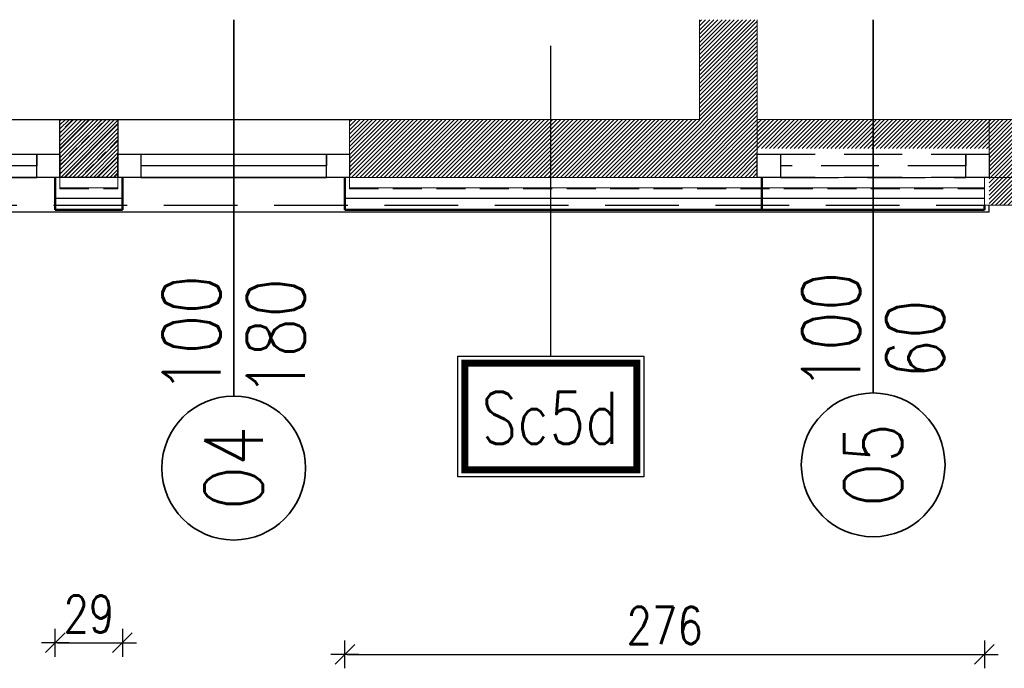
# Model space of a CAD drawing. Header units: inches. Extents: x 27484 to 71626, y -45113 to 39.
# Tile 134 of 256: x 36319 to 36744, y -34985 to -34705. Entities that reach past the tile are written whole.
import ezdxf
from ezdxf.enums import TextEntityAlignment as Align

# ---------------------------------------------------------------- set-up
doc = ezdxf.new("R2010")
doc.units = ezdxf.units.IN
doc.header["$LTSCALE"] = 50
doc.header["$MEASUREMENT"] = 0
doc.linetypes.add('DASHED', pattern=[0.75, 0.5, -0.25])
doc.linetypes.add('DASHED2', pattern=[9.525, 6.35, -3.175])
for name, color, linetype, lineweight in [('A-obwiednia proj.', 4, 'Continuous', 50), ('A-okna projektowane', 4, 'Continuous', 30), ('A-proj. styropian', 2, 'BATTING', 9), ('A-PRZERYW', 7, 'DASHED2', 18), ('A-rozbiórka', 8, 'DASHED', 15), ('A-SCIANY', 5, 'Continuous', 18), ('A-WID', 1, 'Continuous', 9), ('A-ść. istn.', 8, 'Continuous', 0), ('mat', 7, 'Continuous', 9), ('pr_opis', 2, 'Continuous', 25), ('R-MET-OKN', 7, 'Continuous', 35), ('rz_zelbet', 200, 'Continuous', 20)]:
    doc.layers.add(name, color=color, linetype=linetype, lineweight=lineweight)
for name, color, linetype in [('A-rdzenie zelbetowe', 6, 'Continuous'), ('R-DIM', 6, 'Continuous'), ('R-MET-OKN-OPIS', 7, 'Continuous'), ('R-MET-OKN-OPIS-SYM', 2, 'Continuous')]:
    doc.layers.add(name, color=color, linetype=linetype)
doc.styles.add('MET_OKN', font='SIMPLEX.SHX')
doc.styles.add('MM_050', font='romans.shx', dxfattribs={"width": 0.8, "height": 16})
doc.styles.add('ROMANS', font='simplex.shx', dxfattribs={"width": 0.8, "height": 15})
doc.linetypes.add('BATTING', pattern='A,0.0001,-0.1,[134,ltypeshp.shx,S=0.1,R=0,X=-0.1,Y=0],-0.2,[134,ltypeshp.shx,S=0.1,R=180,X=0.1,Y=0],-0.1', length=0.4001)
doc.dimstyles.new('AM100', dxfattribs={"dimtxt": 0.18, "dimasz": 1, "dimexe": 0, "dimexo": 0, "dimgap": 0, "dimtad": 0, "dimdec": 4, "dimdsep": 46, "dimtxsty": 'MM_050', "dimblk1": 'W1', "dimblk2": 'W1', "dimsah": 1, "dimcen": 4, "dimse1": 1, "dimse2": 1, "dimclrd": 256, "dimclre": 256, "dimclrt": 2, "dimadec": 5, "dimazin": 0, "dimtfac": 0.444444, "dimtdec": 4, "dimtix": 1, "dimtmove": 2, "dimatfit": 3, "dimldrblk": 'W1', "dimfxl": 1, "dimtvp": 0.777778, "dimtolj": 1, "dimarcsym": 0})
pattern_1 = [(45, (31560.1443, -34930.5661), (-0.88388348, 0.88388348), [])]

# ---------------------------------------------------------------- blocks, each defined once
blk = doc.blocks.new('MET-OK')
at = {"layer": 'R-MET-OKN'}
blk.add_lwpolyline([(0, -42.9), (0, 42.9, 0.581818)], format="xyb", dxfattribs=at)
blk.add_circle((0, 66.1), 23.2, dxfattribs=at)
at = {"layer": 'R-MET-OKN-OPIS', "style": 'MET_OKN', "width": 0.8}
for tag, p in [('SO', (-4.22, 40.66)), ('HO', (22.97, 40.66))]:
    blk.add_attdef(tag, text='', height=18.75, rotation=90, dxfattribs=at).set_placement(p, align=Align.RIGHT)
at = {"layer": 'R-MET-OKN-OPIS-SYM', "style": 'MET_OKN', "width": 0.8}
blk.add_attdef('SYM', text='', height=18.75, rotation=90, dxfattribs=at).set_placement((9.38, 66.1), align=Align.CENTER)
blk = doc.blocks.new('W1')
for p, q in [((0, 6), (0, -6)), ((-6, 0), (6, 0)), ((-4.24, -4.24), (4.24, 4.24))]:
    blk.add_line(p, q)
blk = doc.blocks.new('*D161')
at = {"layer": 'Defpoints', "color": 0, "ltscale": 0.1, "transparency": 16777216}
for p in [(36334.49, -34782.07), (36363.49, -34782.07), (36363.49, -34973.76)]:
    blk.add_point(p, dxfattribs=at)
at = {"layer": 'R-DIM', "lineweight": -2, "ltscale": 0.1, "transparency": 16777216}
blk.add_line((36335.49, -34973.76), (36362.49, -34973.76), dxfattribs=at)
for p, rotation in [((36334.49, -34973.76), 179.9999999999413), ((36363.49, -34973.76), 359.9999999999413)]:
    blk.add_blockref('W1', p, dxfattribs=dict(at, rotation=rotation))
at = {"layer": 'R-DIM', "color": 2, "ltscale": 0.1, "transparency": 16777216, "insert": (36348.99, -34961.32), "char_height": 16, "attachment_point": 5, "style": 'MM_050'}
blk.add_mtext('\\A1;29', dxfattribs=at)
blk = doc.blocks.new('*D162')
at = {"layer": 'Defpoints', "color": 0, "ltscale": 0.1, "transparency": 16777216}
for p in [(36459.49, -34787.07), (36735.49, -34787.07), (36735.49, -34978.76)]:
    blk.add_point(p, dxfattribs=at)
at = {"layer": 'R-DIM', "lineweight": -2, "ltscale": 0.1, "transparency": 16777216}
blk.add_line((36460.49, -34978.76), (36734.49, -34978.76), dxfattribs=at)
for p, rotation in [((36459.49, -34978.76), 179.9999999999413), ((36735.49, -34978.76), 359.9999999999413)]:
    blk.add_blockref('W1', p, dxfattribs=dict(at, rotation=rotation))
at = {"layer": 'R-DIM', "color": 2, "ltscale": 0.1, "transparency": 16777216, "insert": (36597.49, -34966.32), "char_height": 16, "attachment_point": 5, "style": 'MM_050'}
blk.add_mtext('\\A1;276', dxfattribs=at)

msp = doc.modelspace()

# ---------------------------------------------------------------- hatches: boundary and pattern name
at = {"layer": 'A-ść. istn.', "ltscale": 0.1}
h = msp.add_hatch(dxfattribs=at)
h.set_pattern_fill('ANSI31', color=256, scale=10)
h.set_pattern_definition(pattern_1)
h.paths.add_polyline_path([(36119.98246, -34760.56607), (36107.48246, -34760.56607), (36107.48246, -34831.00336), (36119.98246, -34831.00336)])
h.paths.add_polyline_path([(36236.48513, -34763.06607), (36236.48513, -34760.56607), (36119.98246, -34760.56607), (36119.98246, -34831.00336), (36132.48246, -34831.00336), (36132.48246, -34785.06607), (36236.48513, -34785.06607)])
h.paths.add_polyline_path([(36236.48513, -34748.06607), (36132.48246, -34748.06607), (36132.48246, -34378.06607), (36240.48246, -34378.06607), (36240.48246, -34365.56607), (36119.98246, -34365.56607), (36119.98246, -34760.56607), (36236.48513, -34760.56607)])
h.paths.add_polyline_path([(36119.98246, -34365.56607), (36107.48246, -34365.56607), (36107.48246, -34760.56607), (36119.98246, -34760.56607)])
h.paths.add_polyline_path([(36361.48513, -34748.06607), (36336.48513, -34748.06607), (36336.48513, -34760.56607), (36361.48513, -34760.56607)])
h.paths.add_polyline_path([(36361.48513, -34760.56607), (36336.48513, -34760.56607), (36336.48513, -34773.06607), (36361.48513, -34773.06607)])
h.paths.add_polyline_path([(36548.37026, -34748.06607), (36461.48513, -34748.06607), (36461.48513, -34760.56607), (36548.37026, -34760.56607)])
h.paths.add_polyline_path([(36548.37026, -34760.56607), (36461.48513, -34760.56607), (36461.48513, -34773.06607), (36548.37026, -34773.06607)])
h.paths.add_polyline_path([(36624.98246, -34760.56607), (36548.37026, -34760.56607), (36548.37026, -34773.06607), (36624.98246, -34773.06607)])
h.paths.add_polyline_path([(36624.98246, -34705.06607), (36621.41246, -34705.06607), (36612.48246, -34705.06607), (36612.48246, -34748.06607), (36548.37026, -34748.06607), (36548.37026, -34760.56607), (36624.98246, -34760.56607)])
h.paths.add_polyline_path([(36637.48246, -34705.06607), (36624.98246, -34705.06607), (36624.98246, -34760.56607), (36637.48513, -34760.56607), (36637.48513, -34748.06607), (36637.48246, -34748.06607)])
h.paths.add_polyline_path([(36637.48513, -34763.06607), (36637.48513, -34760.56607), (36624.98246, -34760.56607), (36624.98246, -34773.06607), (36637.48513, -34773.06607)])
h.paths.add_polyline_path([(36687.48513, -34748.06607), (36637.48513, -34748.06607), (36637.48513, -34760.56607), (36687.48513, -34760.56607)])
h.paths.add_polyline_path([(36737.48513, -34748.06607), (36687.48513, -34748.06607), (36687.48513, -34760.56607), (36737.48513, -34760.56607)])
h = msp.add_hatch(dxfattribs=at)
h.set_pattern_fill('ANSI31', color=256, scale=10)
h.set_pattern_definition(pattern_1)
h.paths.add_polyline_path([(37224.98246, -34654.06607), (37212.48246, -34654.06607), (37212.48246, -34748.06607), (37116.48246, -34748.06607), (37116.48246, -34660.06607), (37116.48246, -34606.06607), (37103.48246, -34606.06607), (37103.48246, -34618.06607), (37104.48246, -34618.06607), (37104.48246, -34748.06607), (36999.48246, -34748.06607), (36999.48246, -34682.06607), (36991.48246, -34682.06607), (36991.48246, -34748.06607), (36982.48246, -34748.06607), (36982.48246, -34682.06607), (36974.48246, -34682.06607), (36974.48246, -34748.06607), (36930.98246, -34748.06607), (36844.48246, -34748.06607), (36844.48246, -34746.06607), (36832.48246, -34746.06607), (36832.48246, -34748.06607), (36737.48513, -34748.06607), (36737.48513, -34760.56607), (37224.98246, -34760.56607)])
h.paths.add_polyline_path([(37249.73246, -34654.06607), (37225.23246, -34654.06607), (37224.98246, -34760.56607), (37249.48246, -34760.56607)])
h.paths.add_polyline_path([(37249.48246, -34760.56607), (37224.98246, -34760.56607), (37224.98246, -34785.06607), (37249.48246, -34785.06607)])
h.paths.add_polyline_path([(37224.98246, -34760.56607), (36737.48513, -34760.56607), (36737.48513, -34785.06607), (37224.98246, -34785.06607)])
at = {"layer": 'rz_zelbet', "ltscale": 0.1}
h = msp.add_hatch(dxfattribs=at)
h.set_pattern_fill('ANSI33', color=256, scale=40, style=0)
h.set_pattern_definition([(45, (2044.003, -2967), (-7.0710678, 7.0710678), []), (45, (2051.074, -2967), (-7.0710678, 7.0710678), [5, -2.5])])
h.paths.add_polyline_path([(36336.48513, -34748.06607), (36361.48513, -34748.06607), (36361.48513, -34773.06607), (36336.48513, -34773.06607)])

# ---------------------------------------------------------------- linework, layer by layer
at = {"layer": 'A-obwiednia proj.', "ltscale": 3}
for p, q in [((36334.48513, -34787.06607), (36334.48513, -34773.06607)), ((36363.48513, -34787.06607), (36363.48513, -34773.06607)), ((36459.48513, -34787.06607), (36459.48513, -34773.06607)), ((36639.48513, -34787.06607), (36639.48513, -34773.06607)), ((36735.48513, -34785.06607), (36735.48513, -34787.06607)), ((36334.48513, -34787.06607), (36363.48513, -34787.06607)), ((36459.48513, -34787.06607), (36735.48513, -34787.06607))]:
    msp.add_line(p, q, dxfattribs=at)
at = {"layer": 'A-okna projektowane'}
for points in [[(36236.48513, -34763.06607), (36336.48513, -34763.06607), (36336.48513, -34773.06607), (36236.48513, -34773.06607), (36236.48513, -34763.06607), (36246.48513, -34763.06607), (36246.48513, -34773.06607), (36326.48513, -34773.06607), (36326.48513, -34763.06607), (36326.48513, -34768.06607), (36246.48513, -34768.06607), (36246.48513, -34768.06607), (36246.48513, -34768.06607), (36246.48513, -34768.06607)], [(36361.48513, -34763.06607), (36461.48513, -34763.06607), (36461.48513, -34773.06607), (36361.48513, -34773.06607), (36361.48513, -34763.06607), (36371.48513, -34763.06607), (36371.48513, -34773.06607), (36451.48513, -34773.06607), (36451.48513, -34763.06607), (36451.48513, -34768.06607), (36371.48513, -34768.06607), (36371.48513, -34768.06607), (36371.48513, -34768.06607), (36371.48513, -34768.06607)]]:
    msp.add_lwpolyline(points, dxfattribs=at)
at = {"layer": 'A-okna projektowane', "linetype": 'DASHED'}
msp.add_lwpolyline([(36637.48513, -34763.06607), (36737.48513, -34763.06607), (36737.48513, -34773.06607), (36637.48513, -34773.06607), (36637.48513, -34763.06607), (36647.48513, -34763.06607), (36647.48513, -34773.06607), (36727.48513, -34773.06607), (36727.48513, -34763.06607), (36727.48513, -34768.06607), (36647.48513, -34768.06607), (36647.48513, -34768.06607), (36647.48513, -34768.06607), (36647.48513, -34768.06607)], dxfattribs=at)
at = {"layer": 'A-proj. styropian', "ltscale": 0.2}
for p, q in [((36336.48513, -34777.56607), (36361.48513, -34777.56607)), ((36461.48513, -34777.56607), (36735.48513, -34777.56607))]:
    msp.add_line(p, q, dxfattribs=at)
at = {"layer": 'A-PRZERYW', "lineweight": -3, "ltscale": 0.1}
msp.add_line((36238.48513, -34785.06607), (36735.48513, -34785.06607), dxfattribs=at)
at = {"layer": 'A-rdzenie zelbetowe', "ltscale": 0.1}
msp.add_lwpolyline([(36336.48513, -34748.06607), (36361.48513, -34748.06607), (36361.48513, -34773.06607), (36336.48513, -34773.06607)], close=True, dxfattribs=at)
at = {"layer": 'A-rozbiórka', "ltscale": 0.5}
for p, q in [((36336.48513, -34773.06607), (36336.48513, -34778.06607)), ((36361.48513, -34773.06607), (36361.48513, -34778.06607)), ((36461.48513, -34773.06607), (36461.48513, -34778.06607)), ((36336.48513, -34778.06607), (36361.48513, -34778.06607)), ((36461.48513, -34778.06607), (36735.48513, -34778.06607))]:
    msp.add_line(p, q, dxfattribs=at)
at = {"layer": 'A-SCIANY', "ltscale": 3}
for p, q in [((36612.48246, -34705.06607), (36612.48246, -34748.06607)), ((36637.48246, -34705.06607), (36637.48246, -34748.06607)), ((36637.48246, -34748.06607), (36637.48246, -34705.06607)), ((36336.48513, -34748.06607), (36361.48513, -34748.06607)), ((36336.48513, -34773.06607), (36336.48513, -34748.06607)), ((36361.48513, -34773.06607), (36361.48513, -34748.06607)), ((36461.48513, -34748.06607), (36612.48246, -34748.06607)), ((36461.48513, -34773.06607), (36461.48513, -34748.06607)), ((36637.48246, -34748.06607), (36832.48246, -34748.06607)), ((36637.48513, -34773.06607), (36637.48513, -34748.06607)), ((36737.48513, -34773.06607), (36737.48513, -34748.06607)), ((36735.48513, -34782.06607), (36735.48513, -34773.06607)), ((36735.48513, -34785.06607), (36735.48513, -34782.06607)), ((36735.48513, -34785.06607), (37249.48246, -34785.06607))]:
    msp.add_line(p, q, dxfattribs=at)
at = {"layer": 'A-WID', "lineweight": -2}
for p, q in [((36236.48513, -34748.06607), (36336.48513, -34748.06607)), ((36361.48513, -34748.06607), (36461.48513, -34748.06607)), ((36737.48513, -34788.06607), (36737.48513, -34785.06607)), ((36737.48513, -34788.06607), (36236.48513, -34788.06607))]:
    msp.add_line(p, q, dxfattribs=at)
at = {"layer": 'mat'}
for p, q in [((36336.48513, -34773.06607), (36361.48513, -34773.06607)), ((36461.48513, -34773.06607), (37237.48246, -34773.06607)), ((36735.48513, -34778.06607), (36735.48513, -34782.06607))]:
    msp.add_line(p, q, dxfattribs=at)
at = {"layer": 'mat', "lineweight": -3}
for p, q in [((36334.48513, -34782.06607), (36363.48513, -34782.06607)), ((36459.48513, -34782.06607), (36735.48513, -34782.06607)), ((36334.48513, -34785.06607), (36363.48513, -34785.06607))]:
    msp.add_line(p, q, dxfattribs=at)
at = {"layer": 'pr_opis', "ltscale": 30}
msp.add_line((36548.37026, -34850.11905), (36548.37026, -34716.32555), dxfattribs=at)
msp.add_lwpolyline([(36508.23565, -34850.1182), (36588.50486, -34850.1199), (36588.50321, -34902.21642), (36508.234, -34902.21473)], close=True, dxfattribs=at)
at = {"layer": 'pr_opis', "ltscale": 30, "const_width": 3}
msp.add_lwpolyline([(36511.23556, -34853.1183), (36585.50477, -34853.1198), (36585.50331, -34899.21633), (36511.2341, -34899.21482)], close=True, dxfattribs=at)
at = {"layer": 'R-MET-OKN'}
for p, q in [((36411.48513, -34786.06607), (36411.48513, -34705.06607)), ((36687.48513, -34785.06607), (36687.48513, -34705.06607))]:
    msp.add_line(p, q, dxfattribs=at)

# ---------------------------------------------------------------- block references
ref = msp.add_blockref('MET-OK', (36687.48513, -34808.69749), dxfattribs=dict(at, xscale=-1.336499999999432, yscale=1.336499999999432, zscale=1.3365, rotation=180))
ref.add_attrib('SYM', 'O5', dxfattribs={"layer": 'R-MET-OKN-OPIS-SYM', "height": 25.059375, "rotation": 90, "style": 'MET_OKN', "width": 0.8}).set_placement((36700.01482, -34897.04511), align=Align.CENTER)
ref.add_attrib('SO', '100', dxfattribs={"layer": 'R-MET-OKN-OPIS', "height": 25.059375, "rotation": 90, "style": 'MET_OKN', "width": 0.8}).set_placement((36681.84677, -34813.63335), align=Align.RIGHT)
ref.add_attrib('HO', '60', dxfattribs={"layer": 'R-MET-OKN-OPIS', "height": 25.059375, "rotation": 90, "style": 'MET_OKN', "width": 0.8}).set_placement((36718.18287, -34825.6081), align=Align.RIGHT)
ref = msp.add_blockref('MET-OK', (36411.48513, -34810.0895), dxfattribs=dict(at, xscale=-1.336499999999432, yscale=1.336499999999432, zscale=1.3365, rotation=180))
ref.add_attrib('SYM', 'O4', dxfattribs={"layer": 'R-MET-OKN-OPIS-SYM', "height": 25.059375, "rotation": 90, "style": 'MET_OKN', "width": 0.8}).set_placement((36424.01482, -34898.43712), align=Align.CENTER)
ref.add_attrib('SO', '100', dxfattribs={"layer": 'R-MET-OKN-OPIS', "height": 25.059375, "rotation": 90, "style": 'MET_OKN', "width": 0.8}).set_placement((36405.84677, -34815.02536), align=Align.RIGHT)
ref.add_attrib('HO', '180', dxfattribs={"layer": 'R-MET-OKN-OPIS', "height": 25.059375, "rotation": 90, "style": 'MET_OKN', "width": 0.8}).set_placement((36442.18287, -34816.41861), align=Align.RIGHT)

# ---------------------------------------------------------------- texts
at = {"layer": 'pr_opis', "insert": (36548.09998, -34887.98004), "char_height": 22.5, "width": 938.3331854, "attachment_point": 8, "rotation": 359.9981866, "style": 'ROMANS'}
msp.add_mtext('Sc5d', dxfattribs=at)

# ---------------------------------------------------------------- dimensions: what is measured, and where the dimension line sits
at = {"layer": 'R-DIM', "ltscale": 0.1}
for base, p1, p2, picture, middle in [((36363.48513, -34973.76299), (36334.48513, -34782.06607), (36363.48513, -34782.06607), '*D161', (36348.98513, -34961.31855)), ((36735.48513, -34978.76299), (36459.48513, -34787.06607), (36735.48513, -34787.06607), '*D162', (36597.48513, -34966.31855))]:
    dim = msp.add_linear_dim(base=base, p1=p1, p2=p2, dimstyle='AM100', dxfattribs=at)
    dim.commit()
    dim.dimension.update_dxf_attribs({"geometry": picture, "text_midpoint": middle})

doc.saveas('drawing.dxf')
